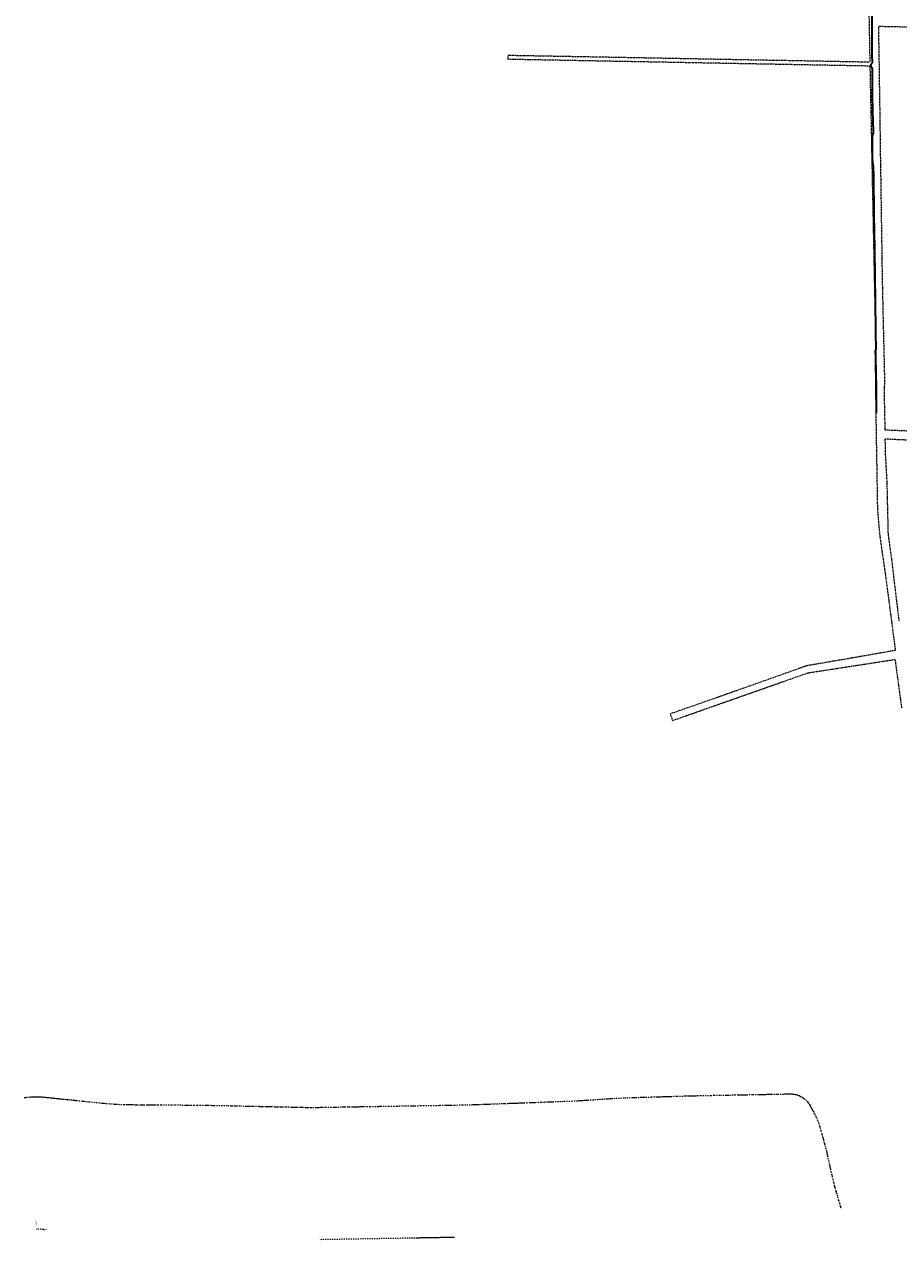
# Model space of a CAD drawing. Header units: millimetres. Extents: x 1024 to 29474, y -14562 to 6512.
# Tile 2 of 83: x 20761 to 21752, y 1056 to 2433. Entities that reach past the tile are written whole.
import ezdxf

# ---------------------------------------------------------------- set-up
doc = ezdxf.new("R2010")
doc.units = ezdxf.units.MM
for name, pattern in [('4_SULO', [0]), ('DASHDOT', [25.4, 12.7, -6.35, 0, -6.35]), ('EGUG', [1, 0.5, -0.5])]:
    doc.linetypes.add(name, pattern=pattern)
for name, color, linetype, lineweight in [('D.O. oś pikieta', 250, 'DASHDOT', 20), ('SUL_L_1', 7, '4_SULO', 35), ('Uzytki', 3, 'EGUG', 18)]:
    doc.layers.add(name, color=color, linetype=linetype, lineweight=lineweight)
doc.styles.get("Standard").update_dxf_attribs({"font": 'arial.ttf'})

# ---------------------------------------------------------------- blocks, each defined once
blk = doc.blocks.new('Wykno-Rudnik')
at = {"layer": 'SUL_L_1', "linetype": '4_SULO'}
for p, q in [((5568.5, 2424.8), (5568.4, 2442.7)), ((5568.7, 2398.3), (5568.5, 2424.8)), ((5568.9, 2389.7), (5568.7, 2398.3)), ((5567, 2385.4), (5567.4, 2388.1)), ((5568.8, 2382.9), (5567, 2385.4)), ((5567.4, 2388.1), (5568.9, 2389.7)), ((5569.1, 2354.2), (5568.8, 2382.9)), ((5569.3, 2333.9), (5569.1, 2354.2)), ((5569.3, 2333.3), (5569.3, 2333.9)), ((5569.3, 2332.7), (5569.3, 2333.3)), ((5569.6, 2325.2), (5569.3, 2332.7)), ((5570.2, 2310.2), (5569.6, 2325.2)), ((5568.9, 2297.8), (5569.1, 2307)), ((5569.1, 2307), (5570.2, 2310.2)), ((5569.1, 2280.2), (5568.9, 2297.8)), ((5570.2, 2271.7), (5569.1, 2280.2)), ((5570.4, 2261.1), (5570.2, 2271.7)), ((5571, 2218.3), (5570.4, 2261.1)), ((5571.5, 2178.5), (5571, 2218.3)), ((5571.8, 2147.8), (5571.5, 2178.5)), ((5571.8, 2147.2), (5571.8, 2147.8)), ((5572, 2146.6), (5571.8, 2147.2)), ((5572.2, 2120.9), (5572, 2146.6)), ((5572.7, 2084.2), (5572.2, 2120.9)), ((5572.9, 2064.9), (5572.7, 2084.2)), ((5572.5, 2063.3), (5572.9, 2064.9)), ((5572.8, 2054.8), (5572.5, 2063.3)), ((5573.1, 2022.9), (5572.8, 2054.8)), ((5573.5, 1993.3), (5573.1, 2022.9)), ((5573.6, 1993), (5573.5, 1993.3))]:
    blk.add_line(p, q, dxfattribs=at)
at = {"layer": 'Uzytki'}
for p, q in [((5564.6, 2460), (5565.1, 2433.2)), ((5565.1, 2433.2), (5565.9, 2390.3)), ((5576.3, 2411), (5576, 2431.1)), ((5576, 2431.1), (5623, 2430.1)), ((5576.7, 2388.5), (5576.3, 2411)), ((5156, 2397.9), (5155.4, 2394)), ((5267.6, 2395.9), (5156, 2397.9)), ((5155.4, 2394), (5157.4, 2393.9)), ((5157.4, 2393.9), (5301.5, 2391.2)), ((5310.7, 2395.1), (5267.6, 2395.9)), ((5301.5, 2391.2), (5479, 2387.9)), ((5442.3, 2392.6), (5310.7, 2395.1)), ((5447.9, 2392.5), (5442.3, 2392.6)), ((5471.8, 2392.1), (5447.9, 2392.5)), ((5565.9, 2390.3), (5471.8, 2392.1)), ((5479, 2387.9), (5566, 2386.3)), ((5566, 2386.3), (5566.2, 2374.4)), ((5576.9, 2376.2), (5576.7, 2388.5)), ((5566.2, 2374.4), (5566.4, 2363.9)), ((5577, 2366), (5576.9, 2376.2)), ((5566.4, 2363.9), (5567.1, 2332.5)), ((5577.5, 2335.2), (5577, 2366)), ((5567.1, 2332.5), (5567.2, 2328.5)), ((5567.2, 2328.5), (5567.6, 2308.4)), ((5577.9, 2304.3), (5577.5, 2335.2)), ((5567.6, 2308.4), (5567.9, 2290.9)), ((5578, 2297.3), (5577.9, 2304.3)), ((5567.9, 2290.9), (5568.2, 2279.4)), ((5578.2, 2281.3), (5578, 2297.3)), ((5568.2, 2279.4), (5568.6, 2255.4)), ((5578.3, 2273.9), (5578.2, 2281.3)), ((5578.4, 2268.7), (5578.3, 2273.9)), ((5578.6, 2257.3), (5578.4, 2268.7)), ((5568.6, 2255.4), (5568.9, 2242.4)), ((5578.8, 2244.4), (5578.6, 2257.3)), ((5568.9, 2242.4), (5569.2, 2228.6)), ((5579.1, 2221.4), (5578.8, 2244.4)), ((5569.2, 2228.6), (5569.8, 2200.5)), ((5579.6, 2191), (5579.1, 2221.4)), ((5569.8, 2200.5), (5570, 2188.1)), ((5579.9, 2168.7), (5579.6, 2191)), ((5570, 2188.1), (5570.1, 2185.2)), ((5570.1, 2185.2), (5570.4, 2172)), ((5570.4, 2172), (5570.5, 2166)), ((5570.5, 2166), (5570.9, 2146.6)), ((5580.2, 2149.3), (5579.9, 2168.7)), ((5581.2, 2102.2), (5580.2, 2149.3)), ((5570.9, 2146.6), (5571.3, 2127.6)), ((5571.3, 2127.6), (5571.8, 2101.8)), ((5571.8, 2101.8), (5572.6, 2061.1)), ((5581.8, 2078), (5581.2, 2102.2)), ((5582.2, 2061.3), (5581.8, 2078)), ((5572.6, 2061.1), (5573.2, 2033.5)), ((5582.8, 2034.9), (5582.2, 2061.3)), ((5573.2, 2033.5), (5573.6, 2013.1)), ((5582.6, 2009), (5582.8, 2034.9)), ((5573.6, 2013.1), (5572.7, 1992.3)), ((5583.1, 1983.5), (5582.6, 2009)), ((5572.7, 1992.3), (5572.9, 1979.6)), ((5583.2, 1973.4), (5583.1, 1983.5)), ((5572.9, 1979.6), (5573.1, 1966.9)), ((5780.3, 1964.8), (5583.2, 1973.4)), ((5573.1, 1966.9), (5573.4, 1949.1)), ((5583.7, 1946.7), (5583.4, 1963.5)), ((5583.4, 1963.5), (5649.4, 1960.6)), ((5573.4, 1949.1), (5573.7, 1932.8)), ((5585, 1924.1), (5583.7, 1946.7)), ((5573.7, 1932.8), (5574.5, 1883.6)), ((5585.6, 1913.1), (5585, 1924.1)), ((5586.1, 1889.2), (5585.6, 1913.1)), ((5586.3, 1882.6), (5586.1, 1889.2)), ((5574.5, 1883.6), (5576.9, 1855.7)), ((5586.8, 1857.4), (5586.3, 1882.6)), ((5576.9, 1855.7), (5576.9, 1855.4)), ((5576.9, 1855.4), (5577.1, 1854.2)), ((5577.1, 1854.2), (5577.3, 1852.7)), ((5577.3, 1852.7), (5580.3, 1831.7)), ((5586.9, 1856.1), (5586.8, 1857.4)), ((5587, 1854.8), (5586.9, 1856.1)), ((5590.6, 1828.7), (5587, 1854.8)), ((5580.3, 1831.7), (5583.4, 1810.2)), ((5591, 1825.7), (5590.6, 1828.7)), ((5593.4, 1805.3), (5591, 1825.7)), ((5583.4, 1810.2), (5586.5, 1786.9)), ((5599.2, 1757.4), (5593.4, 1805.3)), ((5586.5, 1786.9), (5589.4, 1765.1)), ((5589.4, 1765.1), (5591.1, 1751.9)), ((5591.1, 1751.9), (5594.8, 1723.7)), ((5594.8, 1723.7), (5533.4, 1712.9)), ((5511.9, 1709.3), (5494.4, 1706.3)), ((5522, 1711), (5511.9, 1709.3)), ((5528.5, 1712.1), (5522, 1711)), ((5528.4, 1703.3), (5594.4, 1713.5)), ((5533.4, 1712.9), (5528.5, 1712.1)), ((5594.4, 1713.5), (5602, 1658)), ((5394.4, 1662.6), (5496.1, 1698.4)), ((5494.4, 1706.3), (5451, 1690.9)), ((5496.1, 1698.4), (5528.4, 1703.3)), ((5451, 1690.9), (5392.3, 1670.1)), ((5392.3, 1670.1), (5339.8, 1651.8)), ((5342.3, 1644.2), (5370.6, 1654.2)), ((5370.6, 1654.2), (5374.3, 1655.5)), ((5374.3, 1655.5), (5382.7, 1658.5)), ((5382.7, 1658.5), (5394.4, 1662.6)), ((5339.8, 1651.8), (5342.3, 1644.2))]:
    blk.add_line(p, q, dxfattribs=at)

msp = doc.modelspace()

# ---------------------------------------------------------------- hatches: boundary and pattern name
at = {"layer": 'D.O. oś pikieta', "ltscale": 0.3}
h = msp.add_hatch(color=256, dxfattribs=at)
h.dxf.hatch_style = 1
h.paths.add_polyline_path([(20773.746, 1067.945), (20774.146, 1067.947, 0.41720098), (20774.756, 1067.351), (20774.762, 1066.951, -0.41720098)])
h.paths.add_polyline_path([(20773.746, 1067.945, -0.41123244), (20774.729, 1068.951), (20774.736, 1068.551, 0.41123244), (20774.146, 1067.947)])
h = msp.add_hatch(color=256, dxfattribs=at)
h.dxf.hatch_style = 1
h.paths.add_polyline_path([(20774.736, 1068.551, -0.41421356), (20775.346, 1067.961, -0.41421356), (20774.756, 1067.351), (20774.746, 1067.951)])

# ---------------------------------------------------------------- linework, layer by layer
at = {"layer": 'D.O. oś pikieta', "color": 0, "ltscale": 0.1}
for p, q in [((21680.323, 1109.871), (21681.285, 1110.144)), ((21683.145, 1100.278), (21684.107, 1100.551))]:
    msp.add_line(p, q, dxfattribs=at)
at = {"layer": 'D.O. oś pikieta', "ltscale": 0.1}
for p, q in [((20782.436, 1067.556), (20785.665, 1067.223)), ((21248.119, 1058.47), (21095.677, 1055.896))]:
    msp.add_line(p, q, dxfattribs=at)
at = {"layer": 'D.O. oś pikieta', "color": 0, "ltscale": 0.1}
msp.add_lwpolyline([(20760.741, 1217.069), (20762.82, 1217.236), (20765.478, 1217.449), (20766.575, 1217.537), (20768.157, 1217.664), (20769.079, 1217.737), (20770.705, 1217.842), (20771.951, 1217.899), (20773.482, 1217.941), (20774.746, 1217.951), (20775.845, 1217.946), (20776.538, 1217.93), (20778.264, 1217.869), (20779.723, 1217.786), (20781.275, 1217.667), (20781.926, 1217.607), (20783.403, 1217.456), (20785.116, 1217.28), (20786.323, 1217.155), (20787.314, 1217.053), (20789.749, 1216.802), (20791.318, 1216.64), (20792.957, 1216.471), (20793.755, 1216.389), (20795.468, 1216.213), (20797.186, 1216.035), (20798.874, 1215.861), (20801.099, 1215.632), (20802.692, 1215.468), (20805.109, 1215.219), (20807.198, 1215.003), (20809.412, 1214.775), (20811.189, 1214.592), (20813.5, 1214.354), (20814.901, 1214.209), (20816.267, 1214.068), (20819.893, 1213.695), (20825.272, 1213.14), (20828.421, 1212.816), (20834.212, 1212.219), (20842.063, 1211.409), (20847.241, 1210.876), (20851.185, 1210.482), (20853.432, 1210.277), (20856.054, 1210.057), (20858.432, 1209.874), (20861.209, 1209.681), (20863.485, 1209.539), (20864.901, 1209.459), (20867.518, 1209.325), (20870.121, 1209.211), (20873.211, 1209.102), (20875.893, 1209.029), (20879.35, 1208.965), (20882.274, 1208.937), (20884.661, 1208.921), (20886.546, 1208.907), (20888.619, 1208.893), (20892.537, 1208.866), (20896.16, 1208.841), (20899.728, 1208.816), (20903.501, 1208.79), (20906.102, 1208.772), (20908.47, 1208.756), (20911.92, 1208.732), (20914.64, 1208.713), (20915.752, 1208.705), (20927.076, 1208.627), (20931.715, 1208.595), (20934.172, 1208.578), (20937.39, 1208.556), (20939.554, 1208.541), (20942.743, 1208.519), (20946.628, 1208.491), (20949.349, 1208.468), (20952.829, 1208.436), (20956.542, 1208.396), (20960.019, 1208.356), (20966.35, 1208.271), (20967.728, 1208.251), (20969.043, 1208.231), (20972.638, 1208.174), (20975.83, 1208.119), (20981.02, 1208.024), (20984.237, 1207.96), (20986.706, 1207.908), (20991.284, 1207.809), (20995.722, 1207.711), (21001.102, 1207.593), (21005.723, 1207.492), (21011.16, 1207.373), (21015.75, 1207.272), (21018.413, 1207.214), (21020.021, 1207.179), (21025.486, 1207.059), (21030.693, 1206.945), (21033.409, 1206.885), (21040.783, 1206.723), (21044.728, 1206.637), (21050.401, 1206.512), (21053.26, 1206.45), (21057.381, 1206.359), (21059.689, 1206.309), (21064.012, 1206.214), (21066.642, 1206.156), (21068.951, 1206.106), (21069.932, 1206.084), (21073.076, 1206.015), (21075.987, 1205.951), (21079.16, 1205.89), (21082.118, 1205.851), (21085.294, 1205.829), (21087.738, 1205.825), (21090.836, 1205.838), (21094.655, 1205.88), (21098.291, 1205.94), (21102.036, 1206.003), (21104.688, 1206.048), (21107.703, 1206.099), (21111.649, 1206.166), (21114.164, 1206.208), (21116.269, 1206.244), (21121.046, 1206.324), (21123.868, 1206.372), (21126.723, 1206.42), (21128.769, 1206.455), (21132.048, 1206.51), (21137.307, 1206.599), (21141.055, 1206.662), (21144.381, 1206.719), (21146.136, 1206.748), (21152.517, 1206.856), (21160.351, 1206.988), (21164.738, 1207.062), (21170.085, 1207.153), (21173.484, 1207.21), (21179.033, 1207.304), (21183.326, 1207.376), (21185.407, 1207.411), (21190.325, 1207.494), (21192.79, 1207.536), (21199.315, 1207.646), (21203.144, 1207.711), (21209.755, 1207.822), (21213.084, 1207.879), (21221.329, 1208.018), (21227.292, 1208.119), (21231.678, 1208.193), (21238.554, 1208.309), (21244.461, 1208.409), (21248.119, 1208.47), (21257.32, 1208.654), (21262.113, 1208.772), (21267.311, 1208.917), (21270.327, 1209.01), (21275.149, 1209.171), (21280.909, 1209.379), (21288.738, 1209.666), (21293.072, 1209.824), (21296.492, 1209.95), (21300.966, 1210.113), (21305.323, 1210.273), (21308.832, 1210.401), (21313.698, 1210.579), (21317.125, 1210.705), (21322.415, 1210.898), (21326.808, 1211.059), (21330.206, 1211.183), (21333.789, 1211.315), (21340.065, 1211.544), (21346.396, 1211.776), (21350.315, 1211.92), (21354.205, 1212.062), (21359.687, 1212.263), (21365.064, 1212.459), (21372.531, 1212.733), (21381.094, 1213.053), (21386.996, 1213.335), (21393.807, 1213.747), (21399.278, 1214.115), (21404.713, 1214.481), (21409.929, 1214.833), (21414.928, 1215.17), (21420.643, 1215.548), (21426.62, 1215.91), (21431.476, 1216.178), (21436.699, 1216.44), (21441.184, 1216.643), (21443.434, 1216.737), (21449.021, 1216.949), (21453.736, 1217.104), (21458.844, 1217.26), (21463.052, 1217.388), (21464.965, 1217.446), (21471.511, 1217.645), (21476.518, 1217.798), (21482.595, 1217.983), (21488.238, 1218.154), (21493.833, 1218.325), (21500.508, 1218.528), (21505.951, 1218.69), (21509.847, 1218.801), (21513.599, 1218.902), (21519.607, 1219.055), (21523.566, 1219.149), (21526.923, 1219.225), (21534.806, 1219.388), (21538.79, 1219.463), (21542.56, 1219.533), (21549.666, 1219.664), (21555.456, 1219.771), (21560.484, 1219.864), (21565.982, 1219.965), (21569.843, 1220.036), (21579.471, 1220.214), (21586.301, 1220.34), (21593.322, 1220.47), (21601.175, 1220.615), (21607.337, 1220.728), (21612.484, 1220.823), (21614.724, 1220.865), (21621.254, 1220.985), (21627.303, 1221.097), (21629.151, 1221.127), (21630.14, 1221.107), (21631.871, 1220.978), (21632.937, 1220.838), (21634.192, 1220.613), (21635.289, 1220.361), (21636.721, 1219.953), (21637.495, 1219.693), (21638.842, 1219.172), (21640.156, 1218.574), (21641.364, 1217.94), (21642.652, 1217.168), (21643.895, 1216.316), (21644.882, 1215.556), (21646.262, 1214.354), (21647.442, 1213.168), (21647.99, 1212.561), (21648.371, 1212.017), (21649.39, 1210.803), (21649.805, 1210.212), (21650.146, 1209.698), (21650.578, 1209.006), (21651.156, 1207.991), (21651.52, 1207.307), (21651.997, 1206.423), (21652.632, 1205.247), (21653.204, 1204.187), (21653.772, 1203.136), (21654.71, 1201.398), (21655.593, 1199.762), (21656.511, 1198.054), (21657.552, 1196.005), (21658.373, 1194.268), (21659.702, 1191.181), (21660.842, 1188.179), (21661.922, 1184.9), (21662.386, 1183.312), (21663.428, 1179.595), (21664.595, 1175.43), (21665.272, 1173.013), (21666.343, 1169.191), (21666.959, 1166.966), (21667.711, 1164.168), (21668.313, 1161.855), (21668.901, 1159.536), (21669.408, 1157.479), (21669.75, 1156.059), (21670.275, 1153.83), (21670.929, 1150.958), (21671.513, 1148.364), (21672.032, 1146.062), (21672.565, 1143.697), (21673.081, 1141.403), (21673.512, 1139.493), (21673.903, 1137.757), (21674.247, 1136.231), (21674.931, 1133.192), (21675.516, 1130.597), (21675.857, 1129.08), (21676.137, 1127.837), (21676.906, 1124.5), (21677.613, 1121.602), (21677.869, 1120.588), (21678.68, 1117.483), (21679.02, 1116.23), (21679.387, 1114.903), (21680.423, 1111.304), (21681.063, 1109.128), (21682.415, 1104.531), (21683.575, 1100.59), (21684.443, 1097.637), (21685.085, 1095.455), (21685.475, 1094.128), (21685.759, 1093.163), (21686.448, 1090.821)], dxfattribs=at)
at = {"layer": 'D.O. oś pikieta', "ltscale": 0.1}
msp.add_arc((20774.746, 992.951), 75, 84.114493, 90, dxfattribs=at)

# ---------------------------------------------------------------- block references
msp.add_blockref('Wykno-Rudnik', (16153.042, 0))

# ---------------------------------------------------------------- texts
at = {"layer": 'D.O. oś pikieta', "ltscale": 0.3, "insert": (20773.784, 1070.027), "char_height": 1.5, "width": 6.8462, "attachment_point": 1, "rotation": 90.022861}
msp.add_mtext('0+999,00', dxfattribs=at)

doc.saveas('drawing.dxf')
